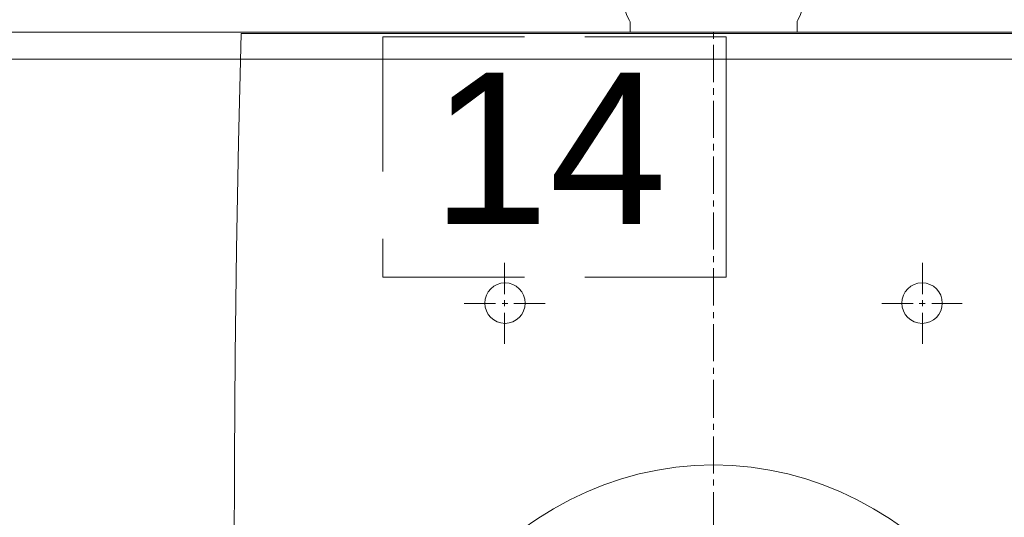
# Model space of a CAD drawing. Header units: metres. Extents: x 7408630 to 15602436, y 5561464 to 13303678.
# Tile 23 of 123: x 7412366 to 7412402, y 5563714 to 5563732. Entities that reach past the tile are written whole.
import ezdxf
from ezdxf.enums import TextEntityAlignment as Align

# ---------------------------------------------------------------- set-up
doc = ezdxf.new("R2010")
doc.units = ezdxf.units.M
doc.header["$MEASUREMENT"] = 0
doc.linetypes.add('CARKOVANA', pattern=[7.5, 5, -2.5])
for name, color, linetype, lineweight in [('!! 0_Opis_pom', 9, 'Continuous', 13), ('!! 1_OPIS POM NOWE', 140, 'Continuous', 5), ('!! 2 ZABUDOWA GK-MDF', 54, 'Continuous', 13), ('!! 2_wypos-sanitarne', 240, 'Continuous', 9), ('Granica', 112, 'Continuous', 80)]:
    doc.layers.add(name, color=color, linetype=linetype, lineweight=lineweight)
doc.layers.add('!!2_oznaczenia wyposażenia', color=252, linetype='CARKOVANA', lineweight=13, true_color=0x696969)
doc.layers.add('!!_@ wypos sanit nd', color=7, linetype='Continuous', lineweight=0, plot=False)
doc.layers.add('Powierzchnia', color=140, linetype='Continuous', lineweight=5, plot=False)
doc.styles.add('ARIAL', font='tahoma.ttf')
doc.styles.add('ROMANS07', font='arial.ttf')

# ---------------------------------------------------------------- blocks, each defined once
blk = doc.blocks.new('99400_TOP')
blk.add_lwpolyline([(-0.04, 0.01368), (-0.03255, 0.01368, 0.236962), (-0.03118, 0.00443, -0.154353), (-0.031, 0.00386), (-0.031, 0), (0.031, 0), (0.031, 0.00386, -0.154353), (0.03118, 0.00443, 0.236962), (0.03256, 0.01368), (0.04, 0.01368)], format="xyb")
blk = doc.blocks.new('A$Cff2eaf8b')
blk.add_blockref('99400_TOP', (0, -0.08218))
blk = doc.blocks.new('A$C6ce7c513')
at = {"lineweight": 0}
for points in [[(-0.17548, -0.00049), (-0.17646, -0.04094), (-0.1772, -0.08064), (-0.1777, -0.11986), (-0.17794, -0.15833), (-0.17819, -0.23404)], [(-0.17548, -0.00049), (0.17547, -0.00049)]]:
    blk.add_lwpolyline(points, dxfattribs=at)
for centre in [(-0.07744, -0.1005), (0.07744, -0.1005)]:
    blk.add_circle(centre, 0.00752, dxfattribs=at)
blk.add_ellipse((0, -0.32554), major_axis=(0, -0.16499), ratio=0.830338, start_param=0, end_param=6.283185, dxfattribs=at)
at = {"layer": 'DEFPOINTS', "lineweight": 0}
for points in [[(0, 0), (0, -0.00246)], [(0, -0.00469), (0, -0.0185)], [(0, -0.02072), (0, -0.02318)], [(0, -0.0254), (0, -0.03921)], [(0, -0.04143), (0, -0.0439)], [(0, -0.04612), (0, -0.05993)], [(0, -0.0624), (0, -0.06461)], [(0, -0.06683), (0, -0.08064)], [(0, -0.08311), (0, -0.08533)], [(-0.07757, -0.08557), (-0.07757, -0.09717)], [(0, -0.08755), (0, -0.10136)], [(0.07756, -0.08557), (0.07756, -0.09717)], [(-0.08102, -0.10062), (-0.09261, -0.10062)], [(-0.07633, -0.10062), (-0.07855, -0.10062)], [(-0.07757, -0.09939), (-0.07757, -0.1016)], [(-0.06252, -0.10062), (-0.07411, -0.10062)], [(0.06252, -0.10062), (0.07411, -0.10062)], [(0.07633, -0.10062), (0.07855, -0.10062)], [(0.07756, -0.09939), (0.07756, -0.1016)], [(0.08101, -0.10062), (0.09236, -0.10062)], [(-0.07757, -0.10408), (-0.07757, -0.11567)], [(0, -0.10383), (0, -0.10605)], [(0.07756, -0.10408), (0.07756, -0.11567)], [(0, -0.10827), (0, -0.12208)], [(0, -0.12455), (0, -0.12677)], [(0, -0.12898), (0, -0.14304)], [(0, -0.14526), (0, -0.14748)], [(0, -0.14995), (0, -0.16376)], [(0, -0.16598), (0, -0.1682)], [(0, -0.17066), (0, -0.18447)]]:
    blk.add_lwpolyline(points, dxfattribs=at)
blk = doc.blocks.new('A$C9c944097')
at = {"layer": '!! 2 ZABUDOWA GK-MDF'}
blk.add_lwpolyline([(1739.5, -3525.47213), (1638.5, -3525.47213)], dxfattribs=at)
at = {"layer": '!!2_oznaczenia wyposażenia', "color": 7}
blk.add_lwpolyline([(1676.72475, -3525.63447), (1689.47445, -3525.63447), (1689.47445, -3534.56074), (1676.72475, -3534.56074)], dxfattribs=at)
blk.add_lwpolyline([(1676.72475, -3534.56074), (1689.47445, -3534.56074), (1689.47445, -3525.63447), (1676.72475, -3525.63447)], close=True, dxfattribs=at)
at = {"layer": 'Powierzchnia'}
for points in [[(1739.5, -3676.47213), (1638.5, -3676.47213), (1638.5, -3525.47213), (1739.5, -3525.47213)], [(1738.5, -3675.47213), (1639.5, -3675.47213), (1639.5, -3526.47213), (1738.5, -3526.47213)]]:
    blk.add_lwpolyline(points, close=True, dxfattribs=at)
at = {"layer": '!! 2_wypos-sanitarne', "xscale": 100, "yscale": 100, "zscale": 100}
blk.add_blockref('A$C6ce7c513', (1689, -3525.47213), dxfattribs=at)
at = {"layer": '!!_@ wypos sanit nd', "xscale": 100, "yscale": 100, "zscale": 100}
blk.add_blockref('A$Cff2eaf8b', (1689, -3517.25413), dxfattribs=at)
at = {"layer": '!! 0_Opis_pom', "ltscale": 0.7, "style": 'ARIAL'}
for tag, p in [('B2,14', (2497.12282, -23.97252)), ('B2,12', (1965.56932, -35.77631)), ('B2,11', (1692.08817, -60.77765)), ('B2,16', (3818.15438, -63.71828)), ('B2,19.1', (5324.74708, -87.92078)), ('B2,17', (4129.82322, -93.25972)), ('B2,15', (3189.46558, -109.69496)), ('B2,10', (1351.71035, -111.25665)), ('B2,13', (2272.99389, -121.89624)), ('A2,5', (1075.52681, -127.78965)), ('B2,18', (4545.51277, -234.12017)), ('B2,19', (5775.76711, -239.42159)), ('A2,4', (318.83322, -329.3265)), ('A2.1', (994.53557, -353.44633)), ('B2.7', (3171.3557, -458.01164)), ('B2.2', (3599.26223, -690.3637)), ('A2.2', (994.53557, -692.67095)), ('B2,21', (4593.23787, -912.69388)), ('B2,9', (1798.58924, -939.09545)), ('A2.3', (455.44717, -940.66614)), ('B2,4', (3116.67143, -940.65712)), ('B2,3', (3297.35823, -941.16418)), ('B2,8', (2517.28573, -960.07338)), ('B2,20', (5834.09772, -965.70749)), ('B2.1', (3927.81794, -970.24709)), ('B2,5', (3309.56672, -1129.12418)), ('B2,6', (3122.36837, -1171.43557)), ('C2,2', (3435.86614, -1487.77973)), ('C2,1', (3957.73656, -2408.10352)), ('C2,3', (3457.72791, -2555.15039)), ('D1,1', (2554.19917, -3205.91504)), ('C2,4', (3866.78124, -3285.77383)), ('D1,4', (1780.27581, -3366.18103)), ('D1,6', (1380.86316, -3373.10994)), ('D1,3', (2098.36626, -3546.18257)), ('C2,5', (3178.15957, -3610.67242)), ('D1,5', (1914.6928, -3621.18339)), ('D1,2', (2201.15492, -3794.18451)), ('D1,7', (477.95048, -4408.76849)), ('D1,8', (338.43039, -4834.32895))]:
    blk.add_attdef(tag, text='', height=11.968, dxfattribs=at).set_placement(p, align=Align.MIDDLE_CENTER)
at = {"layer": '!! 1_OPIS POM NOWE', "style": 'ARIAL'}
for tag, p in [('C2.5B', (3593.7377, -3168.5911)), ('C2,5C', (3526.78796, -3281.02046)), ('C2.4', (3997.15534, -3347.99835)), ('E2,2', (2945.33506, -3413.31629)), ('C2,5A', (3566.4961, -3615.37865)), ('E2.9', (3984.52714, -3783.77287)), ('E2.7', (4645.53364, -3784.14655)), ('D1,2', (2903.25587, -3794.18451)), ('E2.2', (3405.83089, -4049.74196)), ('E2.8', (4380.36687, -4058.97571)), ('E2.6', (5154.87983, -4066.29138)), ('E2.1', (4427.07303, -4318.94156)), ('E2,3', (3401.59976, -4465.83792)), ('E2.4', (3758.95342, -4705.0924)), ('E2.5', (5238.11734, -4786.79525))]:
    blk.add_attdef(tag, text='', height=11.968, dxfattribs=at).set_placement(p, align=Align.MIDDLE_CENTER)
at = {"layer": '!!2_oznaczenia wyposażenia', "color": 7, "insert": (1687.26276, -3526.96701), "char_height": 7.5, "width": 10.9940302, "attachment_point": 3, "style": 'ROMANS07'}
blk.add_mtext('{\\fArial|b0|i0|c162|p34;\\H0.75x;1\\fArial|b0|i0|c238|p34;4}', dxfattribs=at)

msp = doc.modelspace()

# ---------------------------------------------------------------- block references
at = {"layer": 'Granica'}
msp.add_blockref('A$C9c944097', (7410702.59401, 5567256.9858), dxfattribs=at)

doc.saveas('drawing.dxf')
